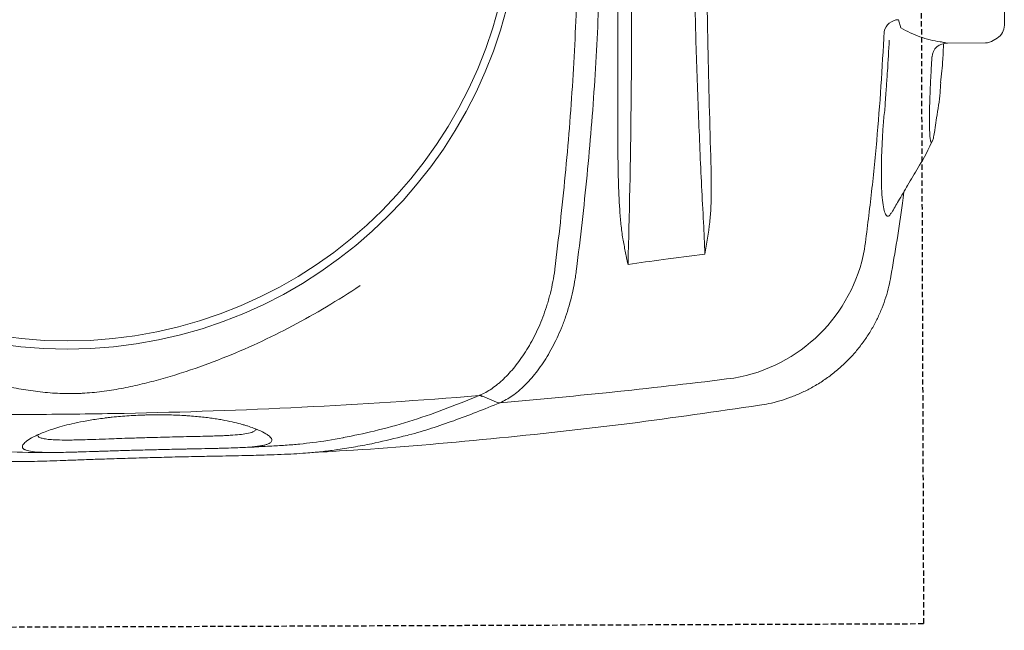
# Model space of a CAD drawing. Header units: millimetres. Extents: x 69858 to 162505, y 5570 to 25972.
# Tile 39 of 53: x 72152 to 72384, y 20156 to 20300. Entities that reach past the tile are written whole.
import ezdxf

# ---------------------------------------------------------------- set-up
doc = ezdxf.new("R2010")
doc.units = ezdxf.units.MM
doc.header["$LTSCALE"] = 2.5
doc.linetypes.add('11aa1PB-bd$0$11aa1PB-af$0$TRATTEGGIATA', pattern=[0.75, 0.5, -0.25])
doc.layers.add('Arch', color=7, linetype='Continuous')
doc.layers.add('FAINTEQUIP', color=253, linetype='Continuous')
doc.layers.add('CKD Equipments', color=252, linetype='Continuous', lineweight=0)

# ---------------------------------------------------------------- blocks, each defined once
blk = doc.blocks.new('G$C62143A14')
at = {"color": 8, "linetype": 'Continuous', "lineweight": 0}
for p, q in [((85.06, 105.98), (85.05, 105.99)), ((53.02, 62.85), (53.02, 62.86)), ((83.35, 31.96), (83.35, 31.96)), ((143.85, 30.09), (141.96, 29.54)), ((117.32, 21.61), (117.06, 21.67)), ((117.32, 21.61), (120.74, 21.13)), ((135.1, 22.21), (134.69, 22.24)), ((138.31, 18.59), (138.41, 9.59)), ((138.93, 7.79), (139.52, 6.83)), ((208.57, 5.87), (142.54, 5.16))]:
    blk.add_line(p, q, dxfattribs=at)
at = {"color": 8, "linetype": 'Continuous', "lineweight": 0, "flags": 128}
blk.add_lwpolyline([(55.17, 128.13), (54.46, 126.47), (53.76, 124.81)], dxfattribs=at)
at = {"color": 8, "linetype": 'Continuous', "lineweight": 0}
for radius in [106.93, 105]:
    blk.add_circle((173.18, 226), radius, dxfattribs=at)
for centre, radius, start, end in [((54.09, 128.97), 1.21, 326.4595, 358.5784), ((96.63, 75.22), 37.74, 189.6762, 259.5445), ((140.24, 29.98), 3.62, 1.801, 76.4249), ((134.87, 18.77), 3.44, 356.8942, 86.3044), ((141.91, 9.63), 3.5, 180.6162, 211.58), ((142.5, 8.66), 3.5, 211.58, 270.6162)]:
    blk.add_arc(centre, radius, start, end, dxfattribs=at)
for points, knots in [([(45.6, 147.31), (45.02, 149.63), (44.08, 153.42), (43.14, 158.58), (42.52, 162.49), (42.07, 166.08), (41.78, 169.32), (41.57, 172.51), (41.43, 175.54), (41.32, 178.54), (41.24, 181.43), (41.18, 184.13), (41.11, 187.04), (41.05, 190.57), (40.96, 194.84), (40.86, 199.86), (40.72, 205.12), (40.58, 210.4), (40.42, 215.41), (40.27, 220), (40.12, 224.07), (39.98, 227.69), (39.87, 230.87), (39.8, 233.7), (39.73, 239.01), (39.98, 246.66), (40.84, 255.43), (41.86, 262.6), (42.9, 268.77), (44.25, 275.81), (46, 283.98), (47.78, 291.81), (49.04, 297.24), (49.57, 299.48)], [0, 0, 0, 0, 0.0593635, 0.0971043, 0.1348438, 0.1667324, 0.198607, 0.2201848, 0.2417788, 0.2633349, 0.278122, 0.2929063, 0.3080418, 0.3231723, 0.3441056, 0.3655953, 0.3864814, 0.4080077, 0.4295299, 0.4486306, 0.4683357, 0.4884205, 0.5086324, 0.5289688, 0.5492243, 0.6333183, 0.7152132, 0.756242, 0.7972696, 0.8516973, 0.906117, 0.9611972, 1, 1, 1, 1]), ([(55.29, 128.94), (54.17, 142.82), (53.27, 156.72), (51.87, 184.59), (51.39, 198.55), (50.98, 219.52), (50.9, 226.52), (50.84, 240.51), (50.86, 247.5), (51.08, 268.46), (51.45, 282.4), (52.02, 296.33)], [0, 0, 0, 0, 0.25, 0.25, 0.5, 0.5, 0.625, 0.625, 0.75, 0.75, 1, 1, 1, 1]), ([(81.21, 156.98), (79.47, 159.59), (77.81, 162.21), (74.65, 167.51), (73.14, 170.18), (70.29, 175.58), (68.94, 178.31), (66.39, 183.83), (65.2, 186.62), (62.96, 192.26), (61.93, 195.1), (60.52, 199.39), (60.07, 200.83), (59.22, 203.72), (58.82, 205.17), (58.08, 208.1), (57.73, 209.57), (57.1, 212.54), (56.82, 214.04), (56.34, 217.05), (56.15, 218.57), (55.94, 220.88), (55.88, 221.66), (55.82, 222.82), (55.8, 223.21), (55.78, 224), (55.77, 224.39), (55.75, 226.36), (55.8, 227.92), (56.02, 230.99), (56.19, 232.52), (56.6, 235.54), (56.85, 237.04), (57.42, 240.02), (57.73, 241.5), (58.42, 244.43), (58.79, 245.89), (59.57, 248.78), (59.98, 250.22), (61.29, 254.51), (62.26, 257.35), (65.39, 265.8), (67.81, 271.36), (71.95, 279.63), (73.4, 282.35), (76.46, 287.74), (78.07, 290.4), (79.75, 293.03)], [0, 0, 0, 0, 0.0625, 0.0625, 0.125, 0.125, 0.1875, 0.1875, 0.25, 0.25, 0.3125, 0.3125, 0.34375, 0.34375, 0.375, 0.375, 0.40625, 0.40625, 0.4375, 0.4375, 0.46875, 0.46875, 0.484375, 0.484375, 0.492187, 0.492187, 0.5, 0.5, 0.53125, 0.53125, 0.5625, 0.5625, 0.59375, 0.59375, 0.625, 0.625, 0.65625, 0.65625, 0.6875, 0.6875, 0.75, 0.75, 0.875, 0.875, 0.9375, 0.9375, 1, 1, 1, 1]), ([(44.47, 261.16), (44.44, 260.98), (43.93, 258.18), (43.23, 253.09), (42.27, 244.62), (41.92, 237.77), (41.88, 232.66), (41.9, 230.93), (41.91, 230.14)], [0, 0, 0, 0, 0.016162, 0.250764, 0.485322, 0.836539, 0.925214, 1, 1, 1, 1]), ([(42.51, 207.1), (42.47, 208.53), (42.43, 209.94), (42.38, 211.68), (42.37, 212.02), (42.35, 212.71), (42.34, 213.05), (42.31, 214.05), (42.29, 214.71), (42.25, 215.99), (42.23, 216.62), (42.2, 217.54), (42.19, 217.85), (42.17, 218.45), (42.16, 218.74), (42.12, 220.18), (42.08, 221.26), (42.04, 222.76), (42.02, 223.24), (41.99, 224.18), (41.98, 224.63), (41.95, 225.92), (41.93, 226.71), (41.91, 228.15), (41.9, 228.82), (41.9, 229.73), (41.9, 230.03), (41.91, 230.59), (41.91, 230.86), (41.94, 232.14), (41.98, 232.98), (42.12, 234.36), (42.22, 234.91), (42.39, 235.55), (42.46, 235.73), (42.56, 235.96), (42.6, 236.03), (42.68, 236.16), (42.72, 236.22), (42.93, 236.46), (43.12, 236.55), (43.54, 236.51), (43.78, 236.38), (44.29, 235.92), (44.57, 235.59), (45.17, 234.68), (45.49, 234.11), (45.93, 233.22), (46.01, 233.03), (46.19, 232.64), (46.28, 232.43), (46.55, 231.79), (46.73, 231.32), (47.11, 230.3), (47.3, 229.74), (47.69, 228.53), (47.89, 227.87), (48.28, 226.45), (48.47, 225.69), (48.86, 224.02), (49.05, 223.12), (49.33, 221.64), (49.42, 221.13), (49.59, 220.08), (49.68, 219.53), (49.84, 218.41), (49.92, 217.83), (50.04, 216.92), (50.07, 216.61), (50.15, 215.99), (50.18, 215.67), (50.35, 214.08), (50.46, 212.76), (50.59, 210.72), (50.63, 210.02), (50.68, 208.96), (50.7, 208.61), (50.72, 207.9), (50.73, 207.54), (50.76, 206.48), (50.77, 205.78), (50.78, 204.72), (50.78, 204.37), (50.78, 203.67), (50.77, 203.32), (50.75, 201.59), (50.71, 200.26), (50.62, 198.67), (50.6, 198.36), (50.56, 197.73), (50.54, 197.42), (50.47, 196.51), (50.42, 195.92), (50.26, 194.23), (50.14, 193.18), (49.94, 191.7), (49.87, 191.23), (49.73, 190.31), (49.65, 189.88), (49.43, 188.62), (49.27, 187.85), (48.95, 186.43), (48.79, 185.78), (48.55, 184.87), (48.46, 184.58), (48.3, 184.02), (48.22, 183.75), (47.82, 182.47), (47.5, 181.62), (46.89, 180.21), (46.6, 179.63), (46.18, 178.94), (46.04, 178.74), (45.78, 178.39), (45.65, 178.25), (45.28, 177.9), (45.05, 177.77), (44.63, 177.73), (44.44, 177.82), (44.09, 178.2), (43.94, 178.5), (43.73, 179.13), (43.66, 179.37), (43.57, 179.79), (43.54, 179.94), (43.48, 180.25), (43.46, 180.41), (43.32, 181.28), (43.24, 182.12), (43.14, 183.4), (43.12, 183.66), (43.09, 184.22), (43.07, 184.52), (43.03, 185.44), (43, 186.1), (42.95, 187.54), (42.93, 188.32), (42.89, 189.61), (42.88, 190.05), (42.86, 190.98), (42.85, 191.47), (42.82, 192.99), (42.79, 194.06), (42.76, 195.79), (42.75, 196.38), (42.73, 197.3), (42.72, 197.62), (42.71, 198.25), (42.7, 198.57), (42.67, 200.18), (42.64, 201.5), (42.6, 203.56), (42.58, 204.26), (42.54, 205.68), (42.53, 206.39), (42.51, 207.1)], [0, 0, 0, 0, 0.015625, 0.015625, 0.019531, 0.019531, 0.023438, 0.023438, 0.03125, 0.03125, 0.039063, 0.039063, 0.042969, 0.042969, 0.046875, 0.046875, 0.0625, 0.0625, 0.070313, 0.070313, 0.078125, 0.078125, 0.09375, 0.09375, 0.109375, 0.109375, 0.117188, 0.117188, 0.125, 0.125, 0.15625, 0.15625, 0.1875, 0.1875, 0.203125, 0.203125, 0.210938, 0.210938, 0.21875, 0.21875, 0.25, 0.25, 0.28125, 0.28125, 0.3125, 0.3125, 0.34375, 0.34375, 0.351563, 0.351563, 0.359375, 0.359375, 0.375, 0.375, 0.390625, 0.390625, 0.40625, 0.40625, 0.421875, 0.421875, 0.4375, 0.4375, 0.445313, 0.445313, 0.453125, 0.453125, 0.460938, 0.460938, 0.464844, 0.464844, 0.46875, 0.46875, 0.484375, 0.484375, 0.492188, 0.492188, 0.496094, 0.496094, 0.5, 0.5, 0.507813, 0.507813, 0.511719, 0.511719, 0.515625, 0.515625, 0.53125, 0.53125, 0.535156, 0.535156, 0.539063, 0.539063, 0.546875, 0.546875, 0.5625, 0.5625, 0.570313, 0.570313, 0.578125, 0.578125, 0.59375, 0.59375, 0.609375, 0.609375, 0.617188, 0.617188, 0.625, 0.625, 0.65625, 0.65625, 0.6875, 0.6875, 0.703125, 0.703125, 0.71875, 0.71875, 0.75, 0.75, 0.78125, 0.78125, 0.8125, 0.8125, 0.828125, 0.828125, 0.835938, 0.835938, 0.84375, 0.84375, 0.875, 0.875, 0.882812, 0.882812, 0.890625, 0.890625, 0.90625, 0.90625, 0.921875, 0.921875, 0.929687, 0.929687, 0.9375, 0.9375, 0.953125, 0.953125, 0.960937, 0.960937, 0.964844, 0.964844, 0.96875, 0.96875, 0.984375, 0.984375, 0.992187, 0.992187, 1, 1, 1, 1]), ([(46.04, 232.96), (45.93, 232.9), (45.82, 232.85), (45.71, 232.79), (45.71, 232.79), (45.71, 232.79), (45.71, 232.79), (45.67, 232.77), (45.51, 232.69), (45.3, 232.13), (45.07, 231.17), (44.91, 229.76), (44.83, 227.85), (44.82, 225.75), (44.86, 223.64), (44.91, 221.68), (44.99, 219.24), (45.09, 216.5), (45.19, 213.73), (45.27, 211.36), (45.34, 209.15), (45.38, 207.84), (45.4, 207.18)], [-0.090918, -0.090918, -0.090918, -0.090918, 0, 0, 0, 0, 0, 0, 0.026213, 0.13292, 0.239613, 0.348571, 0.457474, 0.569041, 0.626082, 0.683094, 0.752821, 0.824315, 0.874905, 0.926701, 0.963078, 1, 1, 1, 1]), ([(45.4, 207.18), (45.41, 206.59), (45.46, 205.05), (45.52, 202.55), (45.57, 200.53), (45.61, 198.49), (45.66, 196.45), (45.71, 194.08), (45.76, 192.07), (45.81, 190.38), (45.87, 188.87), (45.96, 187.09), (46.11, 185.27), (46.36, 183.45), (46.68, 182.18), (46.99, 181.84), (47.12, 181.69), (47.12, 181.69), (47.12, 181.69), (47.12, 181.69), (47.21, 181.59), (47.3, 181.49), (47.39, 181.39)], [0, 0, 0, 0, 0.032705, 0.086629, 0.142257, 0.153922, 0.215379, 0.27845, 0.333103, 0.387785, 0.444206, 0.500642, 0.614534, 0.729613, 0.886835, 1, 1, 1, 1, 1, 1, 1.078938, 1.078938, 1.078938, 1.078938]), ([(43.07, 184.68), (43.07, 184.53), (43.15, 182.23), (43.3, 180.03), (43.3, 180.03)], [0, 0, 0, 0, 0.065528, 1, 1, 1, 1]), ([(43.3, 180.03), (43.33, 179.79), (43.38, 177.87), (43.59, 174.53), (43.87, 171.14), (44.39, 166.79), (44.85, 163.44), (45.38, 160.95), (45.39, 160.92)], [0, 0, 0, 0, 0.1154515, 0.2827578, 0.4507086, 0.6182339, 0.994941, 1, 1, 1, 1]), ([(41.94, 167.57), (41.94, 167.57), (42.68, 152.71), (45.01, 126.11), (48.47, 94.08), (51.55, 73.04), (53.04, 62.85)], [0, 0, 0, 0, 0.128959, 0.425292, 0.721626, 1, 1, 1, 1]), ([(45.39, 160.92), (45.88, 158.49), (46.92, 153.33), (49.13, 145.42), (51.88, 137.43), (54.16, 131.77), (55.29, 128.94)], [0, 0, 0, 0, 0.2280042, 0.4853378, 0.7427349, 1, 1, 1, 1]), ([(53.63, 123.99), (52.87, 125.85), (51.36, 129.58), (49.35, 134.89), (47.59, 140.14), (46.3, 144.25), (45.74, 146.69), (45.6, 147.31)], [0, 0, 0, 0, 0.229832, 0.459678, 0.690029, 0.920378, 1, 1, 1, 1]), ([(55.17, 128.13), (55.17, 128.13), (55.17, 128.13), (55.17, 128.13), (55.17, 128.13), (55.17, 128.13), (55.17, 128.13), (55.14, 128.19), (55.12, 128.24), (55.09, 128.3)], [-0.00000006, -0.00000006, -0.00000006, -0.00000006, 0, 0, 0, 0.0000002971, 0.0000002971, 0.0000002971, 0.0005047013, 0.0005047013, 0.0005047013, 0.0005047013]), ([(55.37, 128.77), (55.77, 127.82), (56.29, 126.88), (57.25, 125.49), (57.6, 125.02), (58.16, 124.33), (58.36, 124.1), (58.77, 123.64), (58.98, 123.41), (60.06, 122.26), (61.03, 121.37), (63.18, 119.63), (64.35, 118.79), (66.28, 117.57), (66.95, 117.17), (68.32, 116.4), (69.03, 116.03), (71.21, 114.95), (72.74, 114.29), (75.17, 113.4), (76, 113.12), (77.28, 112.72), (77.71, 112.59), (78.58, 112.35), (79.02, 112.24), (81.23, 111.69), (83.05, 111.34), (84.93, 111.1)], [0, 0, 0, 0, 0.125, 0.125, 0.1875, 0.1875, 0.21875, 0.21875, 0.25, 0.25, 0.375, 0.375, 0.5, 0.5, 0.5625, 0.5625, 0.625, 0.625, 0.75, 0.75, 0.8125, 0.8125, 0.84375, 0.84375, 0.875, 0.875, 1, 1, 1, 1]), ([(53.63, 124.01), (53.62, 124.03), (53.61, 124.06), (53.6, 124.13), (53.6, 124.17), (53.6, 124.28), (53.61, 124.35), (53.64, 124.55), (53.69, 124.69), (53.76, 124.81)], [0, 0, 0, 0, 0.125, 0.125, 0.25, 0.25, 0.5, 0.5, 1, 1, 1, 1]), ([(85.05, 105.99), (84.8, 106.01), (84.55, 106.05), (84.06, 106.11), (83.81, 106.14), (83.07, 106.25), (82.58, 106.33), (81.12, 106.58), (80.17, 106.77), (77.36, 107.42), (75.56, 107.94), (73.39, 108.7), (72.96, 108.85), (72.11, 109.17), (71.69, 109.34), (70.45, 109.84), (69.65, 110.2), (67.32, 111.29), (65.86, 112.08), (63.81, 113.33), (63.15, 113.75), (61.9, 114.61), (61.3, 115.05), (59.59, 116.39), (58.56, 117.31), (57.41, 118.48), (57.19, 118.72), (56.76, 119.19), (56.55, 119.43), (55.96, 120.15), (55.59, 120.62), (54.58, 122.06), (54.04, 123.03), (53.63, 124.01)], [0, 0, 0, 0, 0.015625, 0.015625, 0.03125, 0.03125, 0.0625, 0.0625, 0.125, 0.125, 0.25, 0.25, 0.28125, 0.28125, 0.3125, 0.3125, 0.375, 0.375, 0.5, 0.5, 0.5625, 0.5625, 0.625, 0.625, 0.75, 0.75, 0.78125, 0.78125, 0.8125, 0.8125, 0.875, 0.875, 1, 1, 1, 1]), ([(59.43, 68.88), (58.27, 78.02), (57.21, 87.19), (55.28, 105.56), (54.41, 114.77), (53.63, 123.99)], [0, 0, 0, 0, 0.5, 0.5, 1, 1, 1, 1]), ([(85.06, 111.09), (92.41, 110.17), (99.79, 109.34), (114.61, 107.92), (122.05, 107.33), (136.99, 106.39), (144.47, 106.05), (159.47, 105.64), (166.98, 105.58), (181.99, 105.74), (189.5, 105.97), (204.48, 106.69), (211.94, 107.19), (223.12, 108.14), (226.83, 108.48), (234.27, 109.24), (237.97, 109.64), (249.07, 110.95), (256.43, 111.93), (263.76, 113.01)], [0, 0, 0, 0, 0.125, 0.125, 0.25, 0.25, 0.375, 0.375, 0.5, 0.5, 0.625, 0.625, 0.75, 0.75, 0.8125, 0.8125, 0.875, 0.875, 1, 1, 1, 1]), ([(263.87, 107.91), (256.54, 106.81), (249.17, 105.82), (238.07, 104.49), (234.37, 104.07), (226.94, 103.31), (223.21, 102.95), (212.02, 101.99), (204.54, 101.48), (189.56, 100.75), (182.06, 100.52), (167.03, 100.36), (159.51, 100.42), (144.51, 100.84), (137.03, 101.19), (125.83, 101.91), (122.1, 102.18), (114.65, 102.79), (110.93, 103.12), (99.8, 104.21), (92.42, 105.05), (85.06, 105.98)], [0, 0, 0, 0, 0.125, 0.125, 0.1875, 0.1875, 0.25, 0.25, 0.375, 0.375, 0.5, 0.5, 0.625, 0.625, 0.75, 0.75, 0.8125, 0.8125, 0.875, 0.875, 1, 1, 1, 1]), ([(92.25, 95.04), (92.81, 95.14), (93.38, 95.23), (94.53, 95.38), (95.1, 95.44), (96.81, 95.62), (97.96, 95.71), (101.41, 95.93), (103.71, 96.03), (108.32, 96.16), (110.63, 96.2), (115.26, 96.24), (117.58, 96.24), (119.9, 96.23)], [0, 0, 0, 0, 0.0625, 0.0625, 0.125, 0.125, 0.25, 0.25, 0.5, 0.5, 0.75, 0.75, 1, 1, 1, 1]), ([(119.9, 96.23), (128.99, 96.19), (138.1, 96.19), (156.34, 96.25), (165.47, 96.31), (179.17, 96.46), (183.74, 96.51), (192.87, 96.65), (197.43, 96.72), (211.1, 96.97), (220.2, 97.17), (229.28, 97.41)], [0, 0, 0, 0, 0.25, 0.25, 0.5, 0.5, 0.625, 0.625, 0.75, 0.75, 1, 1, 1, 1]), ([(86.37, 93.88), (86.33, 93.86), (86.29, 93.85), (86.24, 93.84), (86.24, 93.83), (86.23, 93.83), (86.22, 93.83)], [0, 0, 0, 0, 0.0001941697, 0.0001941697, 0.0001941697, 0.0002311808, 0.0002311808, 0.0002311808, 0.0002311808]), ([(86.37, 93.88), (86.43, 93.9), (86.49, 93.91), (86.61, 93.94), (86.67, 93.96), (86.86, 94), (86.98, 94.02), (87.34, 94.1), (87.59, 94.15), (88.32, 94.3), (88.81, 94.39), (90.28, 94.68), (91.26, 94.86), (92.25, 95.04)], [0, 0, 0, 0, 0.03125, 0.03125, 0.0625, 0.0625, 0.125, 0.125, 0.25, 0.25, 0.5, 0.5, 1, 1, 1, 1]), ([(170, 93.07), (166.71, 93.04), (163.43, 93.02), (156.86, 92.99), (153.58, 92.98), (143.76, 92.97), (137.25, 93), (117.82, 93.15), (105, 93.36), (92.31, 93.68)], [0, 0, 0, 0, 0.125, 0.125, 0.25, 0.25, 0.5, 0.5, 1, 1, 1, 1]), ([(96.1, 76.05), (101.78, 76.36), (107.49, 76.64), (119.01, 77.14), (124.81, 77.37), (136.49, 77.77), (142.37, 77.94), (154.17, 78.23), (160.07, 78.35), (166, 78.44)], [0, 0, 0, 0, 0.25, 0.25, 0.5, 0.5, 0.75, 0.75, 1, 1, 1, 1]), ([(110.02, 74.3), (107.71, 74.23), (105.4, 74.19), (101.95, 74.23), (100.79, 74.25), (99.07, 74.33), (98.49, 74.36), (97.34, 74.45), (96.77, 74.5), (96.19, 74.57)], [0, 0, 0, 0, 0.5, 0.5, 0.75, 0.75, 0.875, 0.875, 1, 1, 1, 1]), ([(165.28, 75.49), (160.66, 75.42), (156.04, 75.35), (146.8, 75.19), (142.19, 75.1), (128.37, 74.8), (119.18, 74.57), (110.02, 74.3)], [0, 0, 0, 0, 0.25, 0.25, 0.5, 0.5, 1, 1, 1, 1]), ([(53.02, 62.86), (53.14, 62.13), (53.4, 60.52), (54.04, 58.07), (54.88, 55.5), (55.92, 53), (57.17, 50.5), (58.66, 48.03), (60.38, 45.63), (62.27, 43.4), (64.29, 41.35), (66.44, 39.49), (68.7, 37.81), (71.05, 36.33), (73.48, 35.04), (75.96, 33.95), (78.49, 33.05), (80.95, 32.36), (82.58, 32.05), (83.34, 31.91)], [0, 0, 0, 0, 0.047522, 0.105774, 0.164129, 0.222565, 0.281067, 0.345588, 0.409388, 0.472348, 0.534521, 0.59595, 0.656664, 0.716682, 0.776014, 0.834663, 0.892623, 0.94988, 1, 1, 1, 1]), ([(141.09, 33.5), (136.79, 33.72), (128.2, 34.17), (115.35, 35.2), (102.53, 36.47), (94.03, 37.56), (89.78, 38.11)], [0, 0, 0, 0, 0.249503, 0.499005, 0.749503, 1, 1, 1, 1]), ([(124.33, 33.23), (124.33, 33.23), (123.07, 33.22), (120.51, 33.66), (116.51, 33.85), (112.39, 34.08), (108.39, 34.16), (104.84, 34.13), (101.9, 33.97), (99.62, 33.68), (98.11, 33.28), (97.48, 32.77), (97.56, 32.26), (98.19, 31.89), (98.42, 31.76)], [0, 0, 0, 0, 0.000001, 0.077483, 0.156444, 0.251386, 0.349178, 0.444652, 0.543049, 0.640373, 0.740767, 0.840327, 0.943106, 1, 1, 1, 1]), ([(124.33, 33.23), (124.33, 33.23), (124.33, 33.23), (124.33, 33.23), (124.33, 33.23), (124.33, 33.23), (124.33, 33.23)], [0, 0, 0, 0, 0.000000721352, 0.000000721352, 0.000000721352, 0.000001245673, 0.000001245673, 0.000001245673, 0.000001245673]), ([(124.33, 33.23), (124.33, 33.23), (124.33, 33.23), (124.33, 33.23), (124.33, 33.23), (124.33, 33.23)], [0, 0, 0, 0, 0.341802, 0.948176, 1, 1, 1, 1]), ([(139.07, 32.27), (136.61, 32.4), (134.15, 32.55), (130.47, 32.78), (128.62, 32.91), (126.48, 33.07), (125.4, 33.15), (124.94, 33.18), (124.64, 33.21), (124.48, 33.22), (124.33, 33.23)], [0, 0, 0, 0, 0.5, 0.5, 0.75, 0.875, 0.9375, 0.96875, 0.96875, 1, 1, 1, 1]), ([(83.34, 31.92), (89.09, 30.92), (95.7, 29.76), (102.37, 28.98), (103.24, 28.87)], [0, 0, 0, 0, 0.868162, 1, 1, 1, 1]), ([(98.42, 31.71), (99.33, 31.18), (101.46, 29.93), (105, 27.84), (109.19, 25.36), (112.16, 23.59), (115.1, 22.21)], [0, 0, 0, 0, 0.179067, 0.418189, 0.690626, 1, 1, 1, 1]), ([(141.96, 29.54), (141.52, 28.82), (141.13, 28.08), (140.42, 26.57), (140.11, 25.81), (139.56, 24.26), (139.32, 23.47), (138.93, 21.88), (138.77, 21.08), (138.65, 20.27)], [0, 0, 0, 0, 0.25, 0.25, 0.5, 0.5, 0.75, 0.75, 1, 1, 1, 1]), ([(134.69, 22.24), (133.57, 22.31), (131.28, 22.45), (127.99, 22.61), (124.87, 22.73), (122.08, 22.8), (119.64, 22.82), (117.67, 22.78), (116.18, 22.69), (115.26, 22.56), (114.89, 22.37), (115.12, 22.15), (115.88, 21.89), (116.84, 21.7), (117.32, 21.61)], [0, 0, 0, 0, 0.0820775, 0.1665466, 0.2486247, 0.333071, 0.415408, 0.5001276, 0.5825184, 0.6672865, 0.7498339, 0.8347659, 0.9162327, 1, 1, 1, 1]), ([(120.74, 21.13), (122.71, 20.79), (125.41, 20.33), (128.26, 20.2), (129.04, 20.16)], [0, 0, 0, 0, 0.7275248, 1, 1, 1, 1]), ([(129.04, 20.17), (130.87, 19.98), (133.92, 19.66), (136.99, 19.54), (138.22, 19.48)], [0, 0, 0, 0, 0.598702, 1, 1, 1, 1]), ([(138.65, 20.27), (138.59, 19.85), (138.53, 19.52), (138.42, 19.01), (138.38, 18.84), (138.31, 18.59)], [0, 0, 0, 0, 0.5, 0.5, 1, 1, 1, 1])]:
    blk.add_open_spline(points, degree=3, knots=knots, dxfattribs=at)
for points in [[(55.17, 128.13), (55.29, 128.33), (55.36, 128.55), (55.37, 128.77)], [(55.29, 128.94), (55.32, 128.88), (55.34, 128.83), (55.37, 128.77)], [(53.63, 123.99), (53.63, 124), (53.63, 124), (53.63, 124.01)], [(53.76, 124.81), (53.76, 124.81), (53.76, 124.81), (53.76, 124.81)], [(84.93, 111.1), (84.97, 111.1), (85.02, 111.09), (85.06, 111.09)], [(87.34, 85.58), (86.98, 88.33), (86.61, 91.08), (86.22, 93.83)], [(92.31, 93.68), (90.3, 93.74), (88.27, 93.79), (86.22, 93.83)], [(88.61, 75.73), (88.23, 79.01), (87.82, 82.3), (87.34, 85.58)], [(88.61, 75.73), (91.14, 75.81), (93.64, 75.92), (96.1, 76.05)], [(96.19, 74.57), (93.65, 74.86), (91.13, 75.28), (88.61, 75.73)]]:
    blk.add_open_spline(points, degree=3, dxfattribs=at)
at = {"layer": 'FAINTEQUIP', "color": 8, "linetype": '11aa1PB-bd$0$11aa1PB-af$0$TRATTEGGIATA'}
blk.add_lwpolyline([(337, 429.45), (338.5, 25.45), (1.5, 24.2), (0, 428.19), (337, 429.45)], dxfattribs=at)
blk = doc.blocks.new('ARCH')
at = {"layer": 'CKD Equipments', "color": 8, "ltscale": 0.25, "rotation": 90}
blk.add_blockref('G$C62143A14', (116305.46, 17289.14), dxfattribs=at)

msp = doc.modelspace()

# ---------------------------------------------------------------- block references
at = {"layer": 'Arch'}
msp.add_blockref('ARCH', (-43916.74, 2867.04), dxfattribs=at)

doc.saveas('drawing.dxf')
